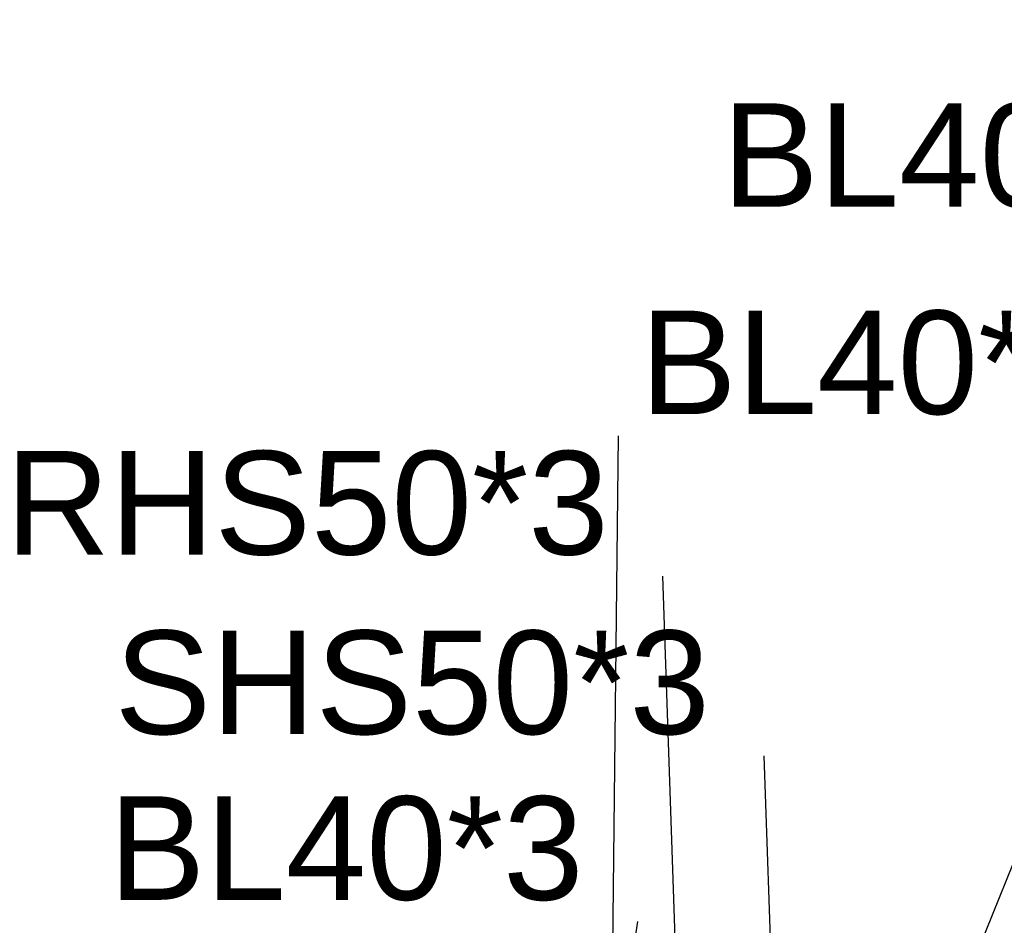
# Model space of a CAD drawing. Header units: millimetres. Extents: x -32861 to 254386, y 0 to 15445.
# Tile 26 of 67: x 127763 to 129125, y 11377 to 12630. Entities that reach past the tile are written whole.
import ezdxf

# ---------------------------------------------------------------- set-up
doc = ezdxf.new("R2010")
doc.units = ezdxf.units.MM
doc.styles.add('Arial', font='ARIAL.TTF', dxfattribs={"height": 0.2})

# ---------------------------------------------------------------- blocks, each defined once
blk = doc.blocks.new('Mark-55276 - 19489')
at = {"color": 136}
for p, q in [((128684.4, 10935.3), (128652.6, 11859.7)), ((128655.2, 11059.3), (128684.4, 10935.3)), ((128684.4, 10935.3), (128705.1, 11061.1))]:
    blk.add_line(p, q, dxfattribs=at)
at = {"color": 30, "style": 'Arial'}
blk.add_text('RHS50*3', height=143.26, dxfattribs=at).set_placement((127743.7, 11889.7))
blk = doc.blocks.new('Mark-55293 - 19489')
at = {"color": 136}
for p, q in [((128577.3, 10805.6), (128591.3, 12054)), ((128553.7, 10930.8), (128577.3, 10805.6)), ((128577.3, 10805.6), (128603.7, 10930.3))]:
    blk.add_line(p, q, dxfattribs=at)
at = {"color": 30, "style": 'Arial'}
blk.add_text('BL40*3', height=143.26, dxfattribs=at).set_placement((128621.3, 12084))
blk = doc.blocks.new('Mark-55282 - 19489')
at = {"color": 136}
for p, q in [((128733.6, 10641.8), (129738.1, 12252.5)), ((128778.5, 10761.1), (128733.6, 10641.8)), ((128733.6, 10641.8), (128820.9, 10734.6))]:
    blk.add_line(p, q, dxfattribs=at)
at = {"color": 30, "style": 'Arial'}
blk.add_text('BL40*3', height=143.26, dxfattribs=at).set_placement((129768.1, 12282.5))
blk = doc.blocks.new('Mark-55291 - 19489')
at = {"color": 136}
for p, q in [((129435.3, 10641.8), (129466, 12340.8)), ((129412.6, 10767.2), (129435.3, 10641.8)), ((129435.3, 10641.8), (129462.6, 10766.3))]:
    blk.add_line(p, q, dxfattribs=at)
at = {"color": 30, "style": 'Arial'}
blk.add_text('BL40*3', height=143.26, dxfattribs=at).set_placement((128734.7, 12370.8))
blk = doc.blocks.new('Mark-55279 - 19489')
at = {"color": 136}
for p, q in [((128511.9, 10641.8), (128618, 11382.1)), ((128504.9, 10769.1), (128511.9, 10641.8)), ((128511.9, 10641.8), (128554.4, 10762))]:
    blk.add_line(p, q, dxfattribs=at)
at = {"color": 30, "style": 'Arial'}
blk.add_text('BL40*3', height=143.26, dxfattribs=at).set_placement((127886.6, 11412.1))
blk = doc.blocks.new('Mark-55217 - 19489')
at = {"color": 136}
for p, q in [((128855.4, 9876.9), (128792.6, 11611.3)), ((128825.9, 10000.9), (128855.4, 9876.9)), ((128855.4, 9876.9), (128875.8, 10002.7))]:
    blk.add_line(p, q, dxfattribs=at)
at = {"color": 30, "style": 'Arial'}
blk.add_text('SHS50*3', height=143.26, dxfattribs=at).set_placement((127894.6, 11641.3))
blk = doc.blocks.new('Mark-55283 - 19489')
at = {"color": 136}
for p, q in [((128807.5, 10641.8), (129531.3, 12444.1)), ((128830.8, 10767.1), (128807.5, 10641.8)), ((128807.5, 10641.8), (128877.2, 10748.5))]:
    blk.add_line(p, q, dxfattribs=at)
at = {"color": 30, "style": 'Arial'}
blk.add_text('BL40*3', height=143.26, dxfattribs=at).set_placement((129561.3, 12474.1))

msp = doc.modelspace()

# ---------------------------------------------------------------- block references
for name in ['Mark-55283 - 19489', 'Mark-55291 - 19489', 'Mark-55282 - 19489', 'Mark-55293 - 19489', 'Mark-55276 - 19489', 'Mark-55217 - 19489', 'Mark-55279 - 19489']:
    msp.add_blockref(name, (0, 0))

doc.saveas('drawing.dxf')
